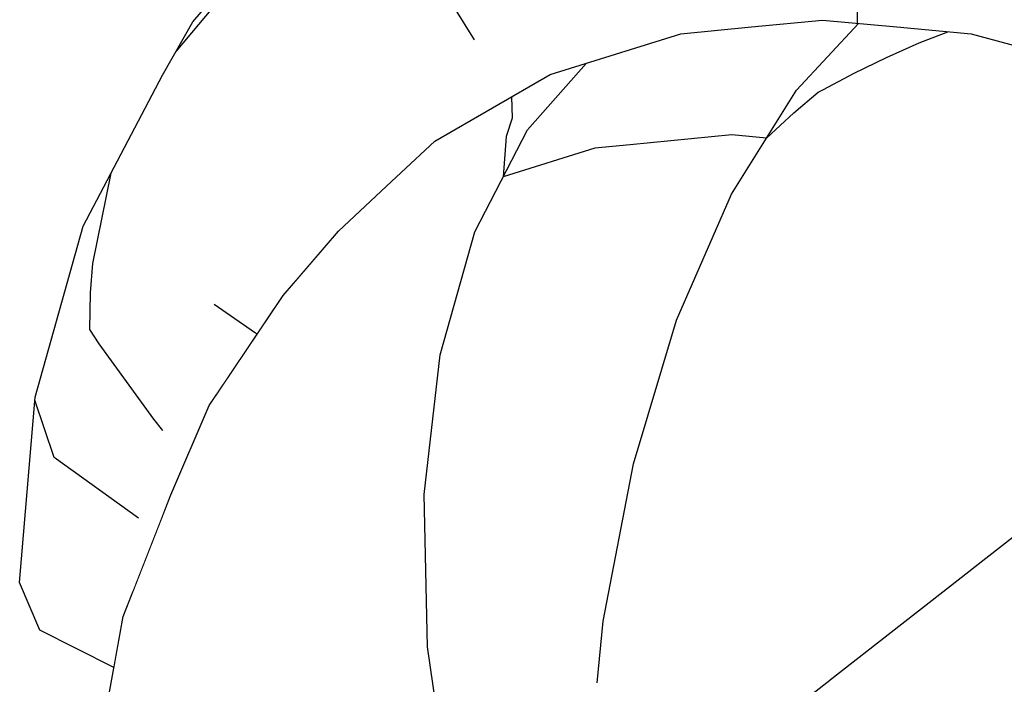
# Model space of a CAD drawing. Header units: millimetres. Extents: x -36478 to 31050, y -14815 to 11827.
# Tile 49 of 256: x -19235 to -19126, y 7119 to 7193. Entities that reach past the tile are written whole.
import ezdxf

# ---------------------------------------------------------------- set-up
doc = ezdxf.new("R2010")
doc.units = ezdxf.units.MM
doc.header["$MEASUREMENT"] = 0
doc.linetypes.add('Wipeout_Contour', pattern=[1000, 0, -1000])
for name, color, linetype in [('Nové_Konstrukce - krov', 7, 'Continuous'), ('Nové_Konstrukce - střechy a skořepiny', 7, 'Continuous'), ('Nové_Výplně - Povrchové', 7, 'Continuous')]:
    doc.layers.add(name, color=color, linetype=linetype)

msp = doc.modelspace()

# ---------------------------------------------------------------- wipeouts: each hides what was drawn before it
at = {"color": 254, "linetype": 'Wipeout_Contour', "lineweight": 0, "ltscale": 82058.861007}
msp.add_wipeout([(-19232.6, 7125.35), (-19230.98, 7144.7), (-19233.11, 7151.02), (-19234.82, 7130.59)], dxfattribs=at).dxf.layer = 'Nové_Výplně - Povrchové'
at = {"color": 254, "linetype": 'Wipeout_Contour', "lineweight": 0, "ltscale": 61507.903805}
msp.add_wipeout([(-19221.71, 7137.96), (-19222.42, 7129.45), (-19219.46, 7136.95)], dxfattribs=at).dxf.layer = 'Nové_Výplně - Povrchové'

# ---------------------------------------------------------------- next in the draw order: wipeouts: each hides what was drawn before it
at = {"color": 254, "linetype": 'Wipeout_Contour', "lineweight": 0, "ltscale": 123035.071142}
msp.add_wipeout([(-19232.6, 7125.35), (-19224.45, 7121.22), (-19223.44, 7126.87), (-19222.42, 7129.45), (-19221.71, 7137.96), (-19230.98, 7144.7)], dxfattribs=at).dxf.layer = 'Nové_Výplně - Povrchové'

# ---------------------------------------------------------------- next in the draw order: linework, layer by layer
at = {"layer": 'Nové_Konstrukce - krov', "color": 1, "linetype": 'Continuous', "lineweight": 25}
msp.add_line((-19232.6, 7125.35), (-19234.82, 7130.59), dxfattribs=at)

# ---------------------------------------------------------------- next in the draw order: wipeouts: each hides what was drawn before it
at = {"color": 254, "linetype": 'Wipeout_Contour', "lineweight": 0, "ltscale": 82072.726041}
msp.add_wipeout([(-19230.98, 7144.7), (-19225.97, 7162.52), (-19227.82, 7169.84), (-19233.11, 7151.02)], dxfattribs=at).dxf.layer = 'Nové_Výplně - Povrchové'
at = {"color": 254, "linetype": 'Wipeout_Contour', "lineweight": 0, "ltscale": 123015.525735}
msp.add_wipeout([(-19217.2, 7153.99), (-19221.71, 7137.96), (-19219.46, 7136.95), (-19218.16, 7140.25), (-19213.96, 7150.1), (-19213.1, 7151.38)], dxfattribs=at).dxf.layer = 'Nové_Výplně - Povrchové'
at = {"color": 254, "linetype": 'Wipeout_Contour', "lineweight": 0, "ltscale": 81997.297388}
msp.add_wipeout([(-19226.67, 7103.02), (-19224.24, 7116.66), (-19223.44, 7126.87), (-19226.08, 7112.07)], dxfattribs=at).dxf.layer = 'Nové_Výplně - Povrchové'

# ---------------------------------------------------------------- next in the draw order: linework, layer by layer
at = {"layer": 'Nové_Konstrukce - krov', "color": 1, "linetype": 'Continuous', "lineweight": 25}
msp.add_line((-19234.82, 7130.59), (-19233.11, 7151.02), dxfattribs=at)

# ---------------------------------------------------------------- next in the draw order: wipeouts: each hides what was drawn before it
at = {"color": 254, "linetype": 'Wipeout_Contour', "lineweight": 0, "ltscale": 82041.997328}
msp.add_wipeout([(-19221.71, 7137.96), (-19217.2, 7153.99), (-19225.97, 7162.52), (-19230.98, 7144.7)], dxfattribs=at).dxf.layer = 'Nové_Výplně - Povrchové'
at = {"color": 254, "linetype": 'Wipeout_Contour', "lineweight": 0, "ltscale": 81984.416312}
msp.add_wipeout([(-19221.87, 7105.77), (-19217.56, 7116.67), (-19219.37, 7128.99), (-19224.24, 7116.66)], dxfattribs=at).dxf.layer = 'Nové_Výplně - Povrchové'

# ---------------------------------------------------------------- next in the draw order: linework, layer by layer
at = {"layer": 'Nové_Konstrukce - krov', "color": 1, "linetype": 'Continuous', "lineweight": 25}
msp.add_line((-19231.01, 7144.38), (-19233.14, 7150.68), dxfattribs=at)

# ---------------------------------------------------------------- next in the draw order: wipeouts: each hides what was drawn before it
at = {"color": 254, "linetype": 'Wipeout_Contour', "lineweight": 0, "ltscale": 102505.349614}
msp.add_wipeout([(-19217.2, 7153.99), (-19213.1, 7151.38), (-19205.82, 7162.2), (-19204.52, 7163.71), (-19209.78, 7168.17)], dxfattribs=at).dxf.layer = 'Nové_Výplně - Povrchové'
at = {"color": 254, "linetype": 'Wipeout_Contour', "lineweight": 0, "ltscale": 82001.830332}
msp.add_wipeout([(-19224.24, 7116.66), (-19219.37, 7128.99), (-19218.16, 7140.25), (-19223.44, 7126.87)], dxfattribs=at).dxf.layer = 'Nové_Výplně - Povrchové'

# ---------------------------------------------------------------- next in the draw order: linework, layer by layer
at = {"layer": 'Nové_Konstrukce - krov', "color": 1, "linetype": 'Continuous', "lineweight": 25}
for p, q in [((-19221.73, 7137.68), (-19231.01, 7144.38)), ((-19226.08, 7112.07), (-19223.44, 7126.87)), ((-19224.45, 7121.22), (-19232.6, 7125.35))]:
    msp.add_line(p, q, dxfattribs=at)

# ---------------------------------------------------------------- next in the draw order: wipeouts: each hides what was drawn before it
at = {"color": 254, "linetype": 'Wipeout_Contour', "lineweight": 0, "ltscale": 82071.295433}
msp.add_wipeout([(-19225.97, 7162.52), (-19217.71, 7178.29), (-19219.1, 7186.49), (-19227.82, 7169.84)], dxfattribs=at).dxf.layer = 'Nové_Výplně - Povrchové'
at = {"color": 254, "linetype": 'Wipeout_Contour', "lineweight": 0, "ltscale": 81978.228668}
msp.add_wipeout([(-19217.56, 7116.67), (-19211.23, 7126.09), (-19212.21, 7139.63), (-19219.37, 7128.99)], dxfattribs=at).dxf.layer = 'Nové_Výplně - Povrchové'

# ---------------------------------------------------------------- next in the draw order: linework, layer by layer
at = {"layer": 'Nové_Konstrukce - krov', "color": 1, "linetype": 'Continuous', "lineweight": 25}
for p, q in [((-19233.11, 7151.02), (-19227.82, 7169.84)), ((-19227.01, 7162.52), (-19226.78, 7165.73)), ((-19227.11, 7158.47), (-19227.01, 7162.52))]:
    msp.add_line(p, q, dxfattribs=at)

# ---------------------------------------------------------------- next in the draw order: wipeouts: each hides what was drawn before it
at = {"color": 254, "linetype": 'Wipeout_Contour', "lineweight": 0, "ltscale": 82060.283942}
msp.add_wipeout([(-19219.1, 7186.49), (-19207.22, 7200.46), (-19203.66, 7206.56), (-19215.74, 7192.35)], dxfattribs=at).dxf.layer = 'Nové_Výplně - Povrchové'
at = {"color": 254, "linetype": 'Wipeout_Contour', "lineweight": 0, "ltscale": 82040.667324}
msp.add_wipeout([(-19217.2, 7153.99), (-19209.78, 7168.17), (-19217.71, 7178.29), (-19225.97, 7162.52)], dxfattribs=at).dxf.layer = 'Nové_Výplně - Povrchové'
at = {"color": 254, "linetype": 'Wipeout_Contour', "lineweight": 0, "ltscale": 81949.063324}
msp.add_wipeout([(-19212.79, 7103.68), (-19207.48, 7111.57), (-19211.23, 7126.09), (-19217.56, 7116.67)], dxfattribs=at).dxf.layer = 'Nové_Výplně - Povrchové'

# ---------------------------------------------------------------- next in the draw order: linework, layer by layer
at = {"layer": 'Nové_Konstrukce - krov', "color": 1, "linetype": 'Continuous', "lineweight": 25}
for p, q in [((-19226.78, 7165.73), (-19224.76, 7175.67)), ((-19226.07, 7156.88), (-19227.11, 7158.47)), ((-19220.06, 7148.59), (-19226.07, 7156.88))]:
    msp.add_line(p, q, dxfattribs=at)

# ---------------------------------------------------------------- next in the draw order: wipeouts: each hides what was drawn before it
at = {"color": 254, "linetype": 'Wipeout_Contour', "lineweight": 0, "ltscale": 102485.054765}
msp.add_wipeout([(-19209.78, 7168.17), (-19204.52, 7163.71), (-19199.73, 7169.28), (-19194.42, 7174.25), (-19199.66, 7180.07)], dxfattribs=at).dxf.layer = 'Nové_Výplně - Povrchové'
at = {"color": 254, "linetype": 'Wipeout_Contour', "lineweight": 0, "ltscale": 81999.19666}
msp.add_wipeout([(-19218.16, 7140.25), (-19210.39, 7151.79), (-19205.82, 7162.2), (-19213.96, 7150.1)], dxfattribs=at).dxf.layer = 'Nové_Výplně - Povrchové'
at = {"color": 254, "linetype": 'Wipeout_Contour', "lineweight": 0, "ltscale": 81934.991075}
msp.add_wipeout([(-19207.48, 7111.57), (-19200.63, 7117.98), (-19203.07, 7133.72), (-19211.23, 7126.09)], dxfattribs=at).dxf.layer = 'Nové_Výplně - Povrchové'

# ---------------------------------------------------------------- next in the draw order: wipeouts: each hides what was drawn before it
at = {"color": 254, "linetype": 'Wipeout_Contour', "lineweight": 0, "ltscale": 82054.610709}
msp.add_wipeout([(-19217.71, 7178.29), (-19206.47, 7191.52), (-19207.22, 7200.46), (-19219.1, 7186.49)], dxfattribs=at).dxf.layer = 'Nové_Výplně - Povrchové'
at = {"color": 254, "linetype": 'Wipeout_Contour', "lineweight": 0, "ltscale": 81994.993592}
msp.add_wipeout([(-19219.37, 7128.99), (-19212.21, 7139.63), (-19210.39, 7151.79), (-19218.16, 7140.25)], dxfattribs=at).dxf.layer = 'Nové_Výplně - Povrchové'
at = {"color": 254, "linetype": 'Wipeout_Contour', "lineweight": 0, "ltscale": 81878.973204}
msp.add_wipeout([(-19195.73, 7101.52), (-19189.37, 7105.19), (-19192.45, 7122.7), (-19200.63, 7117.98)], dxfattribs=at).dxf.layer = 'Nové_Výplně - Povrchové'

# ---------------------------------------------------------------- next in the draw order: linework, layer by layer
at = {"layer": 'Nové_Konstrukce - krov', "color": 1, "linetype": 'Continuous', "lineweight": 25}
for p, q in [((-19227.82, 7169.84), (-19219.1, 7186.49)), ((-19218.16, 7140.25), (-19213.96, 7150.1)), ((-19219.07, 7147.34), (-19220.06, 7148.59)), ((-19223.44, 7126.87), (-19218.16, 7140.25))]:
    msp.add_line(p, q, dxfattribs=at)

# ---------------------------------------------------------------- next in the draw order: wipeouts: each hides what was drawn before it
at = {"color": 254, "linetype": 'Wipeout_Contour', "lineweight": 0, "ltscale": 82025.241372}
msp.add_wipeout([(-19209.78, 7168.17), (-19199.66, 7180.07), (-19206.47, 7191.52), (-19217.71, 7178.29)], dxfattribs=at).dxf.layer = 'Nové_Výplně - Povrchové'
at = {"color": 254, "linetype": 'Wipeout_Contour', "lineweight": 0, "ltscale": 81961.922243}
msp.add_wipeout([(-19211.23, 7126.09), (-19203.07, 7133.72), (-19202.98, 7148.26), (-19212.21, 7139.63)], dxfattribs=at).dxf.layer = 'Nové_Výplně - Povrchové'
at = {"color": 254, "linetype": 'Wipeout_Contour', "lineweight": 0, "ltscale": 81854.651945}
msp.add_wipeout([(-19189.37, 7105.19), (-19182.17, 7107.44), (-19183.19, 7125.59), (-19192.45, 7122.7)], dxfattribs=at).dxf.layer = 'Nové_Výplně - Povrchové'

# ---------------------------------------------------------------- next in the draw order: linework, layer by layer
at = {"layer": 'Nové_Konstrukce - krov', "color": 1, "linetype": 'Continuous', "lineweight": 25}
for p, q in [((-19217.6, 7189.1), (-19210.89, 7197.11)), ((-19219.1, 7186.49), (-19215.74, 7192.35))]:
    msp.add_line(p, q, dxfattribs=at)

# ---------------------------------------------------------------- next in the draw order: wipeouts: each hides what was drawn before it
at = {"color": 254, "linetype": 'Wipeout_Contour', "lineweight": 0, "ltscale": 82023.164495}
msp.add_wipeout([(-19206.47, 7191.52), (-19192.57, 7201.82), (-19192.55, 7211.33), (-19207.22, 7200.46)], dxfattribs=at).dxf.layer = 'Nové_Výplně - Povrchové'
at = {"color": 254, "linetype": 'Wipeout_Contour', "lineweight": 0, "ltscale": 102463.531552}
msp.add_wipeout([(-19205.82, 7162.2), (-19195.33, 7172.02), (-19189.1, 7179.22), (-19194.42, 7174.25), (-19199.73, 7169.28)], dxfattribs=at).dxf.layer = 'Nové_Výplně - Povrchové'
at = {"color": 254, "linetype": 'Wipeout_Contour', "lineweight": 0, "ltscale": 81912.624482}
msp.add_wipeout([(-19200.63, 7117.98), (-19192.45, 7122.7), (-19193.32, 7139.35), (-19203.07, 7133.72)], dxfattribs=at).dxf.layer = 'Nové_Výplně - Povrchové'
at = {"color": 254, "linetype": 'Wipeout_Contour', "lineweight": 0, "ltscale": 81824.644904}
msp.add_wipeout([(-19182.17, 7107.44), (-19174.35, 7108.19), (-19173.13, 7126.57), (-19183.19, 7125.59)], dxfattribs=at).dxf.layer = 'Nové_Výplně - Povrchové'

# ---------------------------------------------------------------- next in the draw order: wipeouts: each hides what was drawn before it
at = {"color": 254, "linetype": 'Wipeout_Contour', "lineweight": 0, "ltscale": 102451.158553}
msp.add_wipeout([(-19182.75, 7182.89), (-19187.17, 7189.32), (-19199.66, 7180.07), (-19194.42, 7174.25), (-19189.1, 7179.22)], dxfattribs=at).dxf.layer = 'Nové_Výplně - Povrchové'
at = {"color": 254, "linetype": 'Wipeout_Contour', "lineweight": 0, "ltscale": 81980.030011}
msp.add_wipeout([(-19210.39, 7151.79), (-19200.38, 7161.16), (-19195.33, 7172.02), (-19205.82, 7162.2)], dxfattribs=at).dxf.layer = 'Nové_Výplně - Povrchové'
at = {"color": 254, "linetype": 'Wipeout_Contour', "lineweight": 0, "ltscale": 81882.474098}
msp.add_wipeout([(-19192.45, 7122.7), (-19183.19, 7125.59), (-19182.29, 7142.79), (-19193.32, 7139.35)], dxfattribs=at).dxf.layer = 'Nové_Výplně - Povrchové'
at = {"color": 254, "linetype": 'Wipeout_Contour', "lineweight": 0, "ltscale": 81790.125313}
msp.add_wipeout([(-19174.35, 7108.19), (-19166.14, 7107.44), (-19162.58, 7125.59), (-19173.13, 7126.57)], dxfattribs=at).dxf.layer = 'Nové_Výplně - Povrchové'

# ---------------------------------------------------------------- next in the draw order: linework, layer by layer
at = {"layer": 'Nové_Konstrukce - krov', "color": 1, "linetype": 'Continuous', "lineweight": 25}
msp.add_line((-19188.97, 7116.94), (-19189.9, 7123.5), dxfattribs=at)

# ---------------------------------------------------------------- next in the draw order: wipeouts: each hides what was drawn before it
at = {"color": 254, "linetype": 'Wipeout_Contour', "lineweight": 0, "ltscale": 81996.17872}
msp.add_wipeout([(-19199.66, 7180.07), (-19187.17, 7189.32), (-19192.57, 7201.82), (-19206.47, 7191.52)], dxfattribs=at).dxf.layer = 'Nové_Výplně - Povrchové'
at = {"color": 254, "linetype": 'Wipeout_Contour', "lineweight": 0, "ltscale": 81976.98582}
msp.add_wipeout([(-19212.21, 7139.63), (-19202.98, 7148.26), (-19200.38, 7161.16), (-19210.39, 7151.79)], dxfattribs=at).dxf.layer = 'Nové_Výplně - Povrchové'
at = {"color": 254, "linetype": 'Wipeout_Contour', "lineweight": 0, "ltscale": 81845.612264}
msp.add_wipeout([(-19183.19, 7125.59), (-19173.13, 7126.57), (-19170.3, 7143.95), (-19182.29, 7142.79)], dxfattribs=at).dxf.layer = 'Nové_Výplně - Povrchové'
at = {"color": 254, "linetype": 'Wipeout_Contour', "lineweight": 0, "ltscale": 81752.29629}
msp.add_wipeout([(-19166.14, 7107.44), (-19157.8, 7105.19), (-19151.86, 7122.7), (-19162.58, 7125.59)], dxfattribs=at).dxf.layer = 'Nové_Výplně - Povrchové'

# ---------------------------------------------------------------- next in the draw order: linework, layer by layer
at = {"layer": 'Nové_Konstrukce - krov', "color": 1, "linetype": 'Continuous', "lineweight": 25}
for p, q in [((-19215.74, 7192.35), (-19203.66, 7206.56)), ((-19213.96, 7150.1), (-19205.82, 7162.2)), ((-19208.86, 7158.05), (-19213.41, 7161.23)), ((-19208.67, 7157.97), (-19208.86, 7158.05))]:
    msp.add_line(p, q, dxfattribs=at)

# ---------------------------------------------------------------- next in the draw order: wipeouts: each hides what was drawn before it
at = {"color": 254, "linetype": 'Wipeout_Contour', "lineweight": 0, "ltscale": 102424.236352}
msp.add_wipeout([(-19195.33, 7172.02), (-19182.8, 7179.25), (-19176.41, 7186.55), (-19182.75, 7182.89), (-19189.1, 7179.22)], dxfattribs=at).dxf.layer = 'Nové_Výplně - Povrchové'
at = {"color": 254, "linetype": 'Wipeout_Contour', "lineweight": 0, "ltscale": 81935.811541}
msp.add_wipeout([(-19203.07, 7133.72), (-19193.32, 7139.35), (-19191.97, 7154.62), (-19202.98, 7148.26)], dxfattribs=at).dxf.layer = 'Nové_Výplně - Povrchové'
at = {"color": 254, "linetype": 'Wipeout_Contour', "lineweight": 0, "ltscale": 81803.294578}
msp.add_wipeout([(-19173.13, 7126.57), (-19162.58, 7125.59), (-19157.73, 7142.79), (-19170.3, 7143.95)], dxfattribs=at).dxf.layer = 'Nové_Výplně - Povrchové'
at = {"color": 254, "linetype": 'Wipeout_Contour', "lineweight": 0, "ltscale": 81712.107825}
msp.add_wipeout([(-19157.8, 7105.19), (-19149.57, 7101.52), (-19141.28, 7117.98), (-19151.86, 7122.7)], dxfattribs=at).dxf.layer = 'Nové_Výplně - Povrchové'

# ---------------------------------------------------------------- next in the draw order: linework, layer by layer
at = {"layer": 'Nové_Konstrukce - krov', "color": 1, "linetype": 'Continuous', "lineweight": 25}
msp.add_line((-19171.24, 7119.54), (-19170.58, 7126.33), dxfattribs=at)

# ---------------------------------------------------------------- next in the draw order: wipeouts: each hides what was drawn before it
at = {"color": 254, "linetype": 'Wipeout_Contour', "lineweight": 0, "ltscale": 102403.495895}
msp.add_wipeout([(-19169.22, 7188.79), (-19172.66, 7195.65), (-19187.17, 7189.32), (-19182.75, 7182.89), (-19176.41, 7186.55)], dxfattribs=at).dxf.layer = 'Nové_Výplně - Povrchové'
at = {"color": 254, "linetype": 'Wipeout_Contour', "lineweight": 0, "ltscale": 81949.529738}
msp.add_wipeout([(-19200.38, 7161.16), (-19188.42, 7168.06), (-19182.8, 7179.25), (-19195.33, 7172.02)], dxfattribs=at).dxf.layer = 'Nové_Výplně - Povrchové'
at = {"color": 254, "linetype": 'Wipeout_Contour', "lineweight": 0, "ltscale": 81901.078802}
msp.add_wipeout([(-19193.32, 7139.35), (-19182.29, 7142.79), (-19179.49, 7158.52), (-19191.97, 7154.62)], dxfattribs=at).dxf.layer = 'Nové_Výplně - Povrchové'
at = {"color": 254, "linetype": 'Wipeout_Contour', "lineweight": 0, "ltscale": 81756.644892}
msp.add_wipeout([(-19162.58, 7125.59), (-19151.86, 7122.7), (-19144.95, 7139.35), (-19157.73, 7142.79)], dxfattribs=at).dxf.layer = 'Nové_Výplně - Povrchové'
at = {"color": 254, "linetype": 'Wipeout_Contour', "lineweight": 0, "ltscale": 81656.127438}
msp.add_wipeout([(-19141.28, 7117.98), (-19131.19, 7111.57), (-19120.31, 7126.09), (-19132.35, 7133.72)], dxfattribs=at).dxf.layer = 'Nové_Výplně - Povrchové'

# ---------------------------------------------------------------- next in the draw order: linework, layer by layer
at = {"layer": 'Nové_Konstrukce - krov', "color": 1, "linetype": 'Continuous', "lineweight": 25}
for p, q in [((-19194.42, 7174.25), (-19189.1, 7179.22)), ((-19199.73, 7169.28), (-19194.42, 7174.25)), ((-19189.9, 7123.5), (-19190.29, 7140.3))]:
    msp.add_line(p, q, dxfattribs=at)

# ---------------------------------------------------------------- next in the draw order: wipeouts: each hides what was drawn before it
at = {"color": 254, "linetype": 'Wipeout_Contour', "lineweight": 0, "ltscale": 81956.085445}
msp.add_wipeout([(-19192.57, 7201.82), (-19187.17, 7189.32), (-19172.66, 7195.65), (-19178.78, 7207.84)], dxfattribs=at).dxf.layer = 'Nové_Výplně - Povrchové'
at = {"color": 254, "linetype": 'Wipeout_Contour', "lineweight": 0, "ltscale": 81948.345192}
msp.add_wipeout([(-19202.98, 7148.26), (-19191.97, 7154.62), (-19188.42, 7168.06), (-19200.38, 7161.16)], dxfattribs=at).dxf.layer = 'Nové_Výplně - Povrchové'
at = {"color": 254, "linetype": 'Wipeout_Contour', "lineweight": 0, "ltscale": 81858.561844}
msp.add_wipeout([(-19182.29, 7142.79), (-19170.3, 7143.95), (-19165.94, 7159.83), (-19179.49, 7158.52)], dxfattribs=at).dxf.layer = 'Nové_Výplně - Povrchové'
at = {"color": 254, "linetype": 'Wipeout_Contour', "lineweight": 0, "ltscale": 81707.087077}
msp.add_wipeout([(-19151.86, 7122.7), (-19141.28, 7117.98), (-19132.35, 7133.72), (-19144.95, 7139.35)], dxfattribs=at).dxf.layer = 'Nové_Výplně - Povrchové'
at = {"color": 254, "linetype": 'Wipeout_Contour', "lineweight": 0, "ltscale": 81605.316812}
msp.add_wipeout([(-19131.19, 7111.57), (-19121.87, 7103.68), (-19109.21, 7116.67), (-19120.31, 7126.09)], dxfattribs=at).dxf.layer = 'Nové_Výplně - Povrchové'

# ---------------------------------------------------------------- next in the draw order: linework, layer by layer
at = {"layer": 'Nové_Konstrukce - krov', "color": 1, "linetype": 'Continuous', "lineweight": 25}
for p, q in [((-19187.03, 7193.98), (-19184.77, 7190.37)), ((-19205.82, 7162.2), (-19199.73, 7169.28))]:
    msp.add_line(p, q, dxfattribs=at)

# ---------------------------------------------------------------- next in the draw order: wipeouts: each hides what was drawn before it
at = {"color": 254, "linetype": 'Wipeout_Contour', "lineweight": 0, "ltscale": 102371.517408}
msp.add_wipeout([(-19182.8, 7179.25), (-19168.61, 7183.68), (-19162.04, 7191.04), (-19169.22, 7188.79), (-19176.41, 7186.55)], dxfattribs=at).dxf.layer = 'Nové_Výplně - Povrchové'
at = {"color": 254, "linetype": 'Wipeout_Contour', "lineweight": 0, "ltscale": 81909.932232}
msp.add_wipeout([(-19191.97, 7154.62), (-19179.49, 7158.52), (-19174.89, 7172.29), (-19188.42, 7168.06)], dxfattribs=at).dxf.layer = 'Nové_Výplně - Povrchové'
at = {"color": 254, "linetype": 'Wipeout_Contour', "lineweight": 0, "ltscale": 81809.540397}
msp.add_wipeout([(-19170.3, 7143.95), (-19157.73, 7142.79), (-19151.72, 7158.52), (-19165.94, 7159.83)], dxfattribs=at).dxf.layer = 'Nové_Výplně - Povrchové'
at = {"color": 254, "linetype": 'Wipeout_Contour', "lineweight": 0, "ltscale": 81639.037593}
msp.add_wipeout([(-19132.35, 7133.72), (-19120.31, 7126.09), (-19109.43, 7139.63), (-19123.03, 7148.26)], dxfattribs=at).dxf.layer = 'Nové_Výplně - Povrchové'

# ---------------------------------------------------------------- next in the draw order: linework, layer by layer
at = {"layer": 'Nové_Konstrukce - krov', "color": 1, "linetype": 'Continuous', "lineweight": 25}
for p, q in [((-19190.29, 7140.3), (-19188.54, 7155.69)), ((-19170.58, 7126.33), (-19167.25, 7143.67))]:
    msp.add_line(p, q, dxfattribs=at)

# ---------------------------------------------------------------- next in the draw order: wipeouts: each hides what was drawn before it
at = {"color": 254, "linetype": 'Wipeout_Contour', "lineweight": 0, "ltscale": 122839.502989}
msp.add_wipeout([(-19154.23, 7191.79), (-19160.83, 7211.51), (-19178.81, 7207.91), (-19172.66, 7195.65), (-19169.22, 7188.79), (-19162.04, 7191.04)], dxfattribs=at).dxf.layer = 'Nové_Výplně - Povrchové'
at = {"color": 254, "linetype": 'Wipeout_Contour', "lineweight": 0, "ltscale": 81862.904605}
msp.add_wipeout([(-19179.49, 7158.52), (-19165.94, 7159.83), (-19160.18, 7173.71), (-19174.89, 7172.29)], dxfattribs=at).dxf.layer = 'Nové_Výplně - Povrchové'
at = {"color": 254, "linetype": 'Wipeout_Contour', "lineweight": 0, "ltscale": 81755.499123}
msp.add_wipeout([(-19157.73, 7142.79), (-19144.95, 7139.35), (-19137.27, 7154.62), (-19151.72, 7158.52)], dxfattribs=at).dxf.layer = 'Nové_Výplně - Povrchové'

# ---------------------------------------------------------------- next in the draw order: linework, layer by layer
at = {"layer": 'Nové_Konstrukce - krov', "color": 1, "linetype": 'Continuous', "lineweight": 25}
msp.add_line((-19176.41, 7186.55), (-19169.22, 7188.79), dxfattribs=at)

# ---------------------------------------------------------------- next in the draw order: wipeouts: each hides what was drawn before it
at = {"color": 254, "linetype": 'Wipeout_Contour', "lineweight": 0, "ltscale": 81908.611274}
msp.add_wipeout([(-19188.42, 7168.06), (-19174.89, 7172.29), (-19168.61, 7183.68), (-19182.8, 7179.25)], dxfattribs=at).dxf.layer = 'Nové_Výplně - Povrchové'
at = {"color": 254, "linetype": 'Wipeout_Contour', "lineweight": 0, "ltscale": 81808.677489}
msp.add_wipeout([(-19165.94, 7159.83), (-19151.72, 7158.52), (-19144.76, 7172.29), (-19160.18, 7173.71)], dxfattribs=at).dxf.layer = 'Nové_Výplně - Povrchové'
at = {"color": 254, "linetype": 'Wipeout_Contour', "lineweight": 0, "ltscale": 81698.083451}
msp.add_wipeout([(-19144.95, 7139.35), (-19132.35, 7133.72), (-19123.03, 7148.26), (-19137.27, 7154.62)], dxfattribs=at).dxf.layer = 'Nové_Výplně - Povrchové'

# ---------------------------------------------------------------- next in the draw order: linework, layer by layer
at = {"layer": 'Nové_Konstrukce - krov', "color": 1, "linetype": 'Continuous', "lineweight": 25}
for p, q in [((-19182.75, 7182.89), (-19176.41, 7186.55)), ((-19180.67, 7184.09), (-19180.59, 7181.77)), ((-19189.1, 7179.22), (-19182.75, 7182.89)), ((-19180.59, 7181.76), (-19181.24, 7179.74)), ((-19180.59, 7181.77), (-19180.59, 7181.76)), ((-19184.7, 7169.22), (-19178.9, 7180.47)), ((-19181.24, 7179.74), (-19181.57, 7175.29)), ((-19188.54, 7155.69), (-19184.7, 7169.22)), ((-19167.25, 7143.67), (-19162.5, 7159.51))]:
    msp.add_line(p, q, dxfattribs=at)

# ---------------------------------------------------------------- next in the draw order: wipeouts: each hides what was drawn before it
at = {"color": 254, "linetype": 'Wipeout_Contour', "lineweight": 0, "ltscale": 81858.506848}
msp.add_wipeout([(-19174.89, 7172.29), (-19160.18, 7173.71), (-19153.2, 7185.17), (-19168.61, 7183.68)], dxfattribs=at).dxf.layer = 'Nové_Výplně - Povrchové'
at = {"color": 254, "linetype": 'Wipeout_Contour', "lineweight": 0, "ltscale": 81748.891896}
msp.add_wipeout([(-19151.72, 7158.52), (-19137.27, 7154.62), (-19129.08, 7168.06), (-19144.76, 7172.29)], dxfattribs=at).dxf.layer = 'Nové_Výplně - Povrchové'

# ---------------------------------------------------------------- next in the draw order: linework, layer by layer
at = {"layer": 'Nové_Konstrukce - krov', "color": 1, "linetype": 'Continuous', "lineweight": 25}
for p, q in [((-19178.9, 7180.47), (-19172.46, 7187.78)), ((-19171.5, 7178.43), (-19181.57, 7175.29)), ((-19167.6, 7178.81), (-19171.5, 7178.43))]:
    msp.add_line(p, q, dxfattribs=at)

# ---------------------------------------------------------------- next in the draw order: wipeouts: each hides what was drawn before it
at = {"color": 254, "linetype": 'Wipeout_Contour', "lineweight": 0, "ltscale": 81800.725207}
msp.add_wipeout([(-19160.18, 7173.71), (-19144.76, 7172.29), (-19137.03, 7183.68), (-19153.2, 7185.17)], dxfattribs=at).dxf.layer = 'Nové_Výplně - Povrchové'
at = {"color": 254, "linetype": 'Wipeout_Contour', "lineweight": 0, "ltscale": 81685.36566}
msp.add_wipeout([(-19137.27, 7154.62), (-19123.03, 7148.26), (-19113.62, 7161.16), (-19129.08, 7168.06)], dxfattribs=at).dxf.layer = 'Nové_Výplně - Povrchové'

# ---------------------------------------------------------------- next in the draw order: linework, layer by layer
at = {"layer": 'Nové_Konstrukce - krov', "color": 1, "linetype": 'Continuous', "lineweight": 25}
for p, q in [((-19152.58, 7179.54), (-19149.57, 7182.33)), ((-19156.42, 7179.89), (-19167.6, 7178.81)), ((-19152.58, 7179.54), (-19156.42, 7179.89)), ((-19162.5, 7159.51), (-19156.44, 7173.36))]:
    msp.add_line(p, q, dxfattribs=at)

# ---------------------------------------------------------------- next in the draw order: wipeouts: each hides what was drawn before it
at = {"color": 254, "linetype": 'Wipeout_Contour', "lineweight": 0, "ltscale": 102306.967854}
msp.add_wipeout([(-19168.61, 7183.68), (-19153.2, 7185.17), (-19146.43, 7192.55), (-19154.23, 7191.79), (-19162.04, 7191.04)], dxfattribs=at).dxf.layer = 'Nové_Výplně - Povrchové'
at = {"color": 254, "linetype": 'Wipeout_Contour', "lineweight": 0, "ltscale": 81669.309289}
msp.add_wipeout([(-19129.08, 7168.06), (-19113.62, 7161.16), (-19104.41, 7172.02), (-19120.6, 7179.25)], dxfattribs=at).dxf.layer = 'Nové_Výplně - Povrchové'

# ---------------------------------------------------------------- next in the draw order: linework, layer by layer
at = {"layer": 'Nové_Konstrukce - krov', "color": 1, "linetype": 'Continuous', "lineweight": 25}
msp.add_line((-19169.22, 7188.79), (-19162.04, 7191.04), dxfattribs=at)

# ---------------------------------------------------------------- next in the draw order: wipeouts: each hides what was drawn before it
at = {"color": 254, "linetype": 'Wipeout_Contour', "lineweight": 0, "ltscale": 81737.014331}
msp.add_wipeout([(-19144.76, 7172.29), (-19129.08, 7168.06), (-19120.6, 7179.25), (-19137.03, 7183.68)], dxfattribs=at).dxf.layer = 'Nové_Výplně - Povrchové'

# ---------------------------------------------------------------- next in the draw order: wipeouts: each hides what was drawn before it
at = {"color": 254, "linetype": 'Wipeout_Contour', "lineweight": 0, "ltscale": 102150.311811}
msp.add_wipeout([(-19137.03, 7183.68), (-19120.6, 7179.25), (-19113.4, 7186.55), (-19121.72, 7188.79), (-19130.05, 7191.04)], dxfattribs=at).dxf.layer = 'Nové_Výplně - Povrchové'

# ---------------------------------------------------------------- next in the draw order: wipeouts: each hides what was drawn before it
at = {"color": 254, "linetype": 'Wipeout_Contour', "lineweight": 0, "ltscale": 122631.824599}
msp.add_wipeout([(-19121.72, 7188.79), (-19121.76, 7195.65), (-19121.83, 7207.91), (-19141.64, 7211.51), (-19138.24, 7191.79), (-19130.05, 7191.04)], dxfattribs=at).dxf.layer = 'Nové_Výplně - Povrchové'

# ---------------------------------------------------------------- next in the draw order: wipeouts: each hides what was drawn before it
at = {"color": 254, "linetype": 'Wipeout_Contour', "lineweight": 0, "ltscale": 102285.717487}
msp.add_wipeout([(-19138.24, 7191.79), (-19141.64, 7211.51), (-19160.83, 7211.51), (-19154.23, 7191.79), (-19146.43, 7192.55)], dxfattribs=at).dxf.layer = 'Nové_Výplně - Povrchové'

# ---------------------------------------------------------------- next in the draw order: linework, layer by layer
at = {"layer": 'Nové_Konstrukce - krov', "color": 1, "linetype": 'Continuous', "lineweight": 25}
msp.add_line((-19162.04, 7191.04), (-19154.23, 7191.79), dxfattribs=at)

# ---------------------------------------------------------------- next in the draw order: wipeouts: each hides what was drawn before it
at = {"color": 254, "linetype": 'Wipeout_Contour', "lineweight": 0, "ltscale": 102232.481863}
msp.add_wipeout([(-19153.2, 7185.17), (-19137.03, 7183.68), (-19130.05, 7191.04), (-19138.24, 7191.79), (-19146.43, 7192.55)], dxfattribs=at).dxf.layer = 'Nové_Výplně - Povrchové'

# ---------------------------------------------------------------- next in the draw order: linework, layer by layer
at = {"layer": 'Nové_Konstrukce - krov', "color": 1, "linetype": 'Continuous', "lineweight": 25}
for p, q in [((-19142.72, 7211.51), (-19142.61, 7192.2)), ((-19154.23, 7191.79), (-19146.43, 7192.55)), ((-19146.43, 7192.55), (-19138.24, 7191.79)), ((-19149.28, 7184.81), (-19142.46, 7192.18)), ((-19138.24, 7191.79), (-19130.05, 7191.04)), ((-19135.77, 7190.03), (-19132.62, 7191.27)), ((-19130.05, 7191.04), (-19121.72, 7188.79)), ((-19139.4, 7188.43), (-19135.77, 7190.03)), ((-19142.94, 7186.71), (-19139.4, 7188.43)), ((-19146.38, 7184.88), (-19142.94, 7186.71)), ((-19156.44, 7173.36), (-19149.28, 7184.81)), ((-19149.57, 7182.33), (-19146.89, 7184.59)), ((-19146.89, 7184.59), (-19146.38, 7184.88))]:
    msp.add_line(p, q, dxfattribs=at)
at = {"layer": 'Nové_Konstrukce - střechy a skořepiny', "color": 1, "linetype": 'Continuous', "lineweight": 25}
msp.add_line((-14406.18, 10825.99), (-19182.71, 7090.83), dxfattribs=at)

doc.saveas('drawing.dxf')
